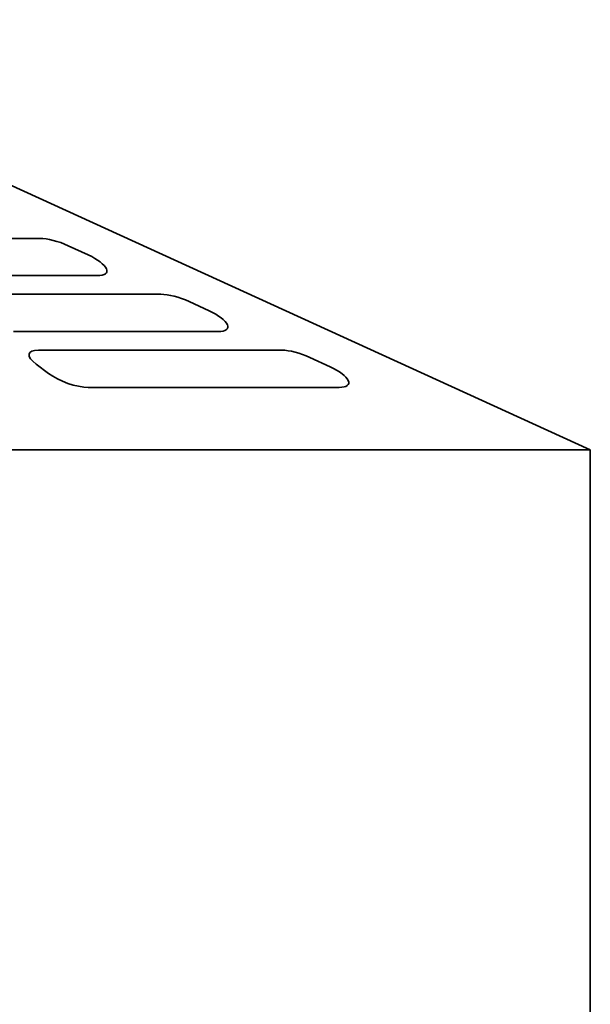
# Model space of a CAD drawing. Header units: millimetres. Extents: x 260 to 580, y 182 to 412.
# Tile 7 of 7: x 522 to 580, y 306 to 405. Entities that reach past the tile are written whole.
import ezdxf

# ---------------------------------------------------------------- set-up
doc = ezdxf.new("R2010")
doc.units = ezdxf.units.MM
doc.header["$LTSCALE"] = 2
doc.layers.add('Krawędzie widoczne(ISO)', color=7, linetype='Continuous', lineweight=35, true_color=0x262659)

msp = doc.modelspace()

# ---------------------------------------------------------------- linework, layer by layer
at = {"layer": 'Krawędzie widoczne(ISO)'}
for p, q in [((484.892, 405.1), (579.5, 361.9)), ((509.124, 383.137), (524.261, 383.137)), ((527.099, 382.406), (529.121, 381.471)), ((530.034, 379.395), (514.124, 379.395)), ((516.624, 377.524), (536.397, 377.525)), ((539.235, 376.794), (541.257, 375.859)), ((542.17, 373.783), (521.624, 373.783)), ((524.124, 371.912), (548.533, 371.913)), ((551.37, 371.182), (553.393, 370.247)), ((525.128, 369.574), (523.878, 370.509)), ((554.306, 368.171), (529.124, 368.171)), ((579.5, 361.9), (486.067, 361.9)), ((579.5, 246.9), (579.5, 361.9))]:
    msp.add_line(p, q, dxfattribs=at)
for centre, major_axis, start_param, end_param in [((526.136, 381.734), (2.81, -1.051), 1.346975, 2.417762), ((528.159, 380.798), (2.81, -1.051), 5.559355, 7.63016), ((538.272, 376.122), (2.81, -1.051), 1.346975, 2.417762), ((540.295, 375.186), (2.81, -1.051), 5.559355, 7.63016), ((525.999, 370.509), (-2.81, 1.051), 5.559355, 7.130151), ((550.408, 370.51), (2.81, -1.051), 1.346975, 2.417762), ((552.43, 369.574), (2.81, -1.051), 5.559355, 7.63016), ((527.249, 369.574), (-2.81, 1.051), 0.846966, 2.417762)]:
    msp.add_ellipse(centre, major_axis=major_axis, ratio=0.330695, start_param=start_param, end_param=end_param, dxfattribs=at)

doc.saveas('drawing.dxf')
